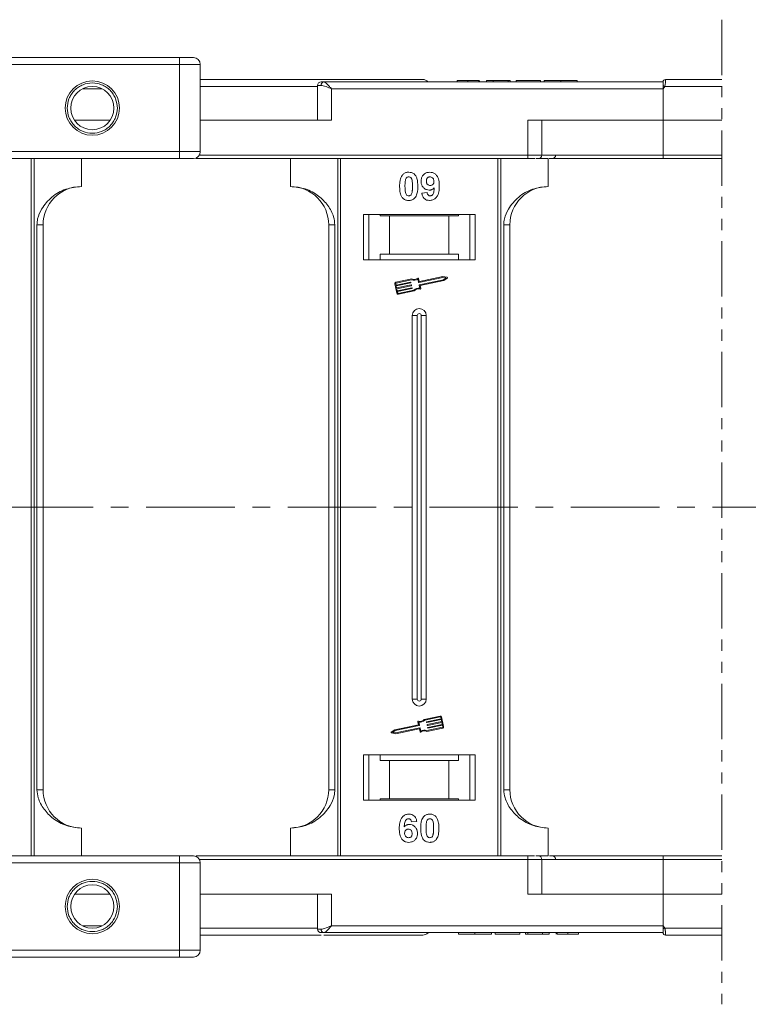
# Model space of a CAD drawing. Header units: millimetres. Extents: x 2205 to 3679, y 833 to 1866.
# Tile 26 of 86: x 3046 to 3151, y 1073 to 1214. Entities that reach past the tile are written whole.
import ezdxf

# ---------------------------------------------------------------- set-up
doc = ezdxf.new("R2010")
doc.units = ezdxf.units.MM
doc.linetypes.add('CENTERX2', pattern=[20.32, 12.7, -2.54, 2.54, -2.54])
doc.linetypes.add('PHANTOM2', pattern=[31.75, 15.875, -3.175, 3.175, -3.175, 3.175, -3.175])

msp = doc.modelspace()

# ---------------------------------------------------------------- linework, layer by layer
at = {"color": 3, "linetype": 'PHANTOM2', "lineweight": 9, "ltscale": 0.5}
msp.add_line((3146.831, 1214.108), (3146.829, 1072.907), dxfattribs=at)
at = {"color": 7, "linetype": 'Continuous', "lineweight": 15}
for p, q in [((3068.967, 1208.683), (3016.426, 1208.683)), ((3016.426, 1207.683), (3068.967, 1207.683)), ((3068.967, 1208.683), (3068.967, 1207.683)), ((3068.967, 1207.683), (3068.967, 1195.183)), ((3071.967, 1207.683), (3068.967, 1207.683)), ((3071.967, 1195.183), (3071.967, 1207.683)), ((3088.808, 1204.533), (3071.967, 1204.533)), ((3088.808, 1204.683), (3088.808, 1199.683)), ((3089.317, 1204.683), (3088.808, 1204.683)), ((3138.396, 1205.183), (3089.69, 1205.183)), ((3108.832, 1205.383), (3108.832, 1205.183)), ((3110.376, 1205.183), (3110.376, 1205.383)), ((3111.928, 1205.183), (3111.928, 1205.383)), ((3112.037, 1205.183), (3112.037, 1205.383)), ((3113.063, 1205.183), (3113.063, 1205.383)), ((3113.063, 1205.383), (3114.024, 1205.383)), ((3114.024, 1205.383), (3114.024, 1205.183)), ((3114.024, 1205.383), (3116.14, 1205.383)), ((3116.14, 1205.383), (3116.14, 1205.183)), ((3116.14, 1205.383), (3116.46, 1205.383)), ((3116.46, 1205.383), (3116.46, 1205.183)), ((3117.293, 1205.183), (3117.293, 1205.383)), ((3117.293, 1205.383), (3120.819, 1205.383)), ((3120.819, 1205.383), (3120.819, 1205.183)), ((3121.332, 1205.383), (3121.332, 1205.183)), ((3123.711, 1205.183), (3123.711, 1205.383)), ((3126.075, 1205.183), (3126.075, 1205.383)), ((3138.396, 1205.181), (3138.396, 1205.183)), ((3138.63, 1204.533), (3138.396, 1204.183)), ((3146.83, 1204.533), (3138.63, 1204.533)), ((3138.746, 1205.533), (3138.746, 1205.533)), ((3055.036, 1204.183), (3057.897, 1204.183)), ((3090.808, 1204.183), (3138.396, 1204.183)), ((3090.808, 1199.683), (3090.808, 1204.183)), ((3138.396, 1204.183), (3138.396, 1199.683)), ((3059.025, 1199.683), (3053.908, 1199.683)), ((3071.967, 1199.683), (3090.808, 1199.683)), ((3118.984, 1199.683), (3118.984, 1194.683)), ((3138.396, 1199.683), (3118.984, 1199.683)), ((3120.984, 1194.683), (3120.984, 1199.683)), ((3138.396, 1194.683), (3138.396, 1199.683)), ((3138.396, 1199.683), (3146.83, 1199.683)), ((3068.967, 1195.183), (2998.53, 1195.183)), ((3068.967, 1195.183), (3068.967, 1194.183)), ((3071.967, 1195.183), (3068.967, 1195.183)), ((3118.984, 1194.683), (3071.833, 1194.683)), ((3118.984, 1194.683), (3118.984, 1194.183)), ((3120.984, 1194.683), (3118.984, 1194.683)), ((3138.396, 1194.683), (3120.984, 1194.683)), ((3146.83, 1194.683), (3138.396, 1194.683)), ((3138.396, 1194.683), (3138.396, 1194.183)), ((2997.411, 1194.183), (3068.967, 1194.183)), ((3047.684, 1194.183), (3047.684, 1144.183)), ((3048.103, 1144.183), (3048.103, 1194.183)), ((3054.896, 1190.183), (3054.896, 1194.183)), ((3071.396, 1194.28), (3071.396, 1194.183)), ((3071.396, 1194.183), (3118.984, 1194.183)), ((3084.896, 1194.183), (3084.896, 1190.183)), ((3091.689, 1194.183), (3091.689, 1144.183)), ((3092.108, 1144.183), (3092.108, 1194.183)), ((3114.684, 1194.183), (3114.684, 1144.183)), ((3115.103, 1144.183), (3115.103, 1194.183)), ((3120.191, 1194.183), (3121.896, 1194.183)), ((3121.896, 1190.183), (3121.896, 1194.183)), ((3138.396, 1194.183), (3146.83, 1194.183)), ((3103.755, 1189.227), (3104.524, 1189.311)), ((3111.396, 1186.183), (3095.396, 1186.183)), ((3095.396, 1186.183), (3095.396, 1179.683)), ((3096.146, 1179.683), (3096.146, 1186.183)), ((3097.782, 1185.983), (3097.782, 1186.183)), ((3109.01, 1186.183), (3109.01, 1185.983)), ((3110.646, 1186.183), (3110.646, 1179.683)), ((3111.396, 1179.683), (3111.396, 1186.183)), ((3048.511, 1184.683), (3048.511, 1144.183)), ((3049.396, 1184.683), (3048.511, 1184.683)), ((3049.396, 1144.183), (3049.396, 1184.683)), ((3090.396, 1184.683), (3091.281, 1184.683)), ((3090.396, 1184.683), (3090.396, 1144.183)), ((3091.281, 1144.183), (3091.281, 1184.683)), ((3097.782, 1185.983), (3099.146, 1185.983)), ((3099.146, 1185.983), (3099.146, 1180.483)), ((3107.646, 1185.983), (3099.146, 1185.983)), ((3107.646, 1180.483), (3107.646, 1185.983)), ((3107.646, 1185.983), (3109.01, 1185.983)), ((3115.511, 1184.683), (3115.511, 1144.183)), ((3116.396, 1184.683), (3115.511, 1184.683)), ((3116.396, 1144.183), (3116.396, 1184.683)), ((3099.146, 1180.483), (3097.782, 1180.483)), ((3097.782, 1180.483), (3097.782, 1179.683)), ((3107.646, 1180.483), (3099.146, 1180.483)), ((3109.01, 1180.483), (3107.646, 1180.483)), ((3109.01, 1179.683), (3109.01, 1180.483)), ((3095.396, 1179.683), (3111.396, 1179.683)), ((3099.899, 1176.246), (3100.191, 1174.867)), ((3100.014, 1176.27), (3100.063, 1176.04)), ((3102.314, 1176.936), (3100.035, 1176.454)), ((3102.302, 1176.813), (3100.06, 1176.339)), ((3100.063, 1176.04), (3102.146, 1176.48)), ((3102.17, 1176.365), (3100.087, 1175.925)), ((3102.18, 1176.457), (3102.192, 1176.4)), ((3103.288, 1176.451), (3103.195, 1176.895)), ((3103.379, 1176.591), (3103.291, 1177.006)), ((3106.785, 1177.16), (3103.323, 1176.429)), ((3103.396, 1176.084), (3106.857, 1176.815)), ((3106.784, 1177.28), (3103.414, 1176.568)), ((3103.506, 1175.987), (3106.905, 1176.705)), ((3107.385, 1177.162), (3106.784, 1177.28)), ((3107.227, 1177.073), (3106.785, 1177.16)), ((3106.857, 1176.815), (3107.227, 1177.073)), ((3106.905, 1176.705), (3107.407, 1177.056)), ((3100.087, 1175.925), (3100.148, 1175.638)), ((3100.148, 1175.638), (3102.23, 1176.078)), ((3102.255, 1175.963), (3100.172, 1175.523)), ((3100.172, 1175.523), (3100.233, 1175.236)), ((3100.233, 1175.236), (3102.315, 1175.676)), ((3102.34, 1175.561), (3100.257, 1175.121)), ((3100.257, 1175.121), (3100.306, 1174.891)), ((3100.375, 1174.846), (3102.618, 1175.319)), ((3100.4, 1174.731), (3102.678, 1175.212)), ((3102.265, 1176.055), (3102.277, 1175.998)), ((3102.35, 1175.653), (3102.362, 1175.596)), ((3103.467, 1175.605), (3103.373, 1176.049)), ((3103.6, 1175.543), (3103.506, 1175.987)), ((3102.396, 1171.683), (3102.396, 1144.183)), ((3102.396, 1171.683), (3103.111, 1171.683)), ((3103.111, 1171.683), (3103.111, 1144.183)), ((3103.681, 1144.183), (3103.681, 1171.683)), ((3104.396, 1171.683), (3103.681, 1171.683)), ((3104.396, 1144.183), (3104.396, 1171.683)), ((3047.684, 1144.183), (3047.684, 1094.183)), ((3048.103, 1094.183), (3048.103, 1144.183)), ((3048.511, 1144.183), (3048.511, 1103.683)), ((3049.396, 1103.683), (3049.396, 1144.183)), ((3090.396, 1144.183), (3090.396, 1103.683)), ((3091.281, 1103.683), (3091.281, 1144.183)), ((3091.689, 1144.183), (3091.689, 1094.183)), ((3092.108, 1094.183), (3092.108, 1144.183)), ((3102.396, 1144.183), (3102.396, 1116.683)), ((3103.111, 1144.183), (3103.111, 1116.683)), ((3103.681, 1116.683), (3103.681, 1144.183)), ((3104.396, 1116.683), (3104.396, 1144.183)), ((3114.684, 1144.183), (3114.684, 1094.183)), ((3115.103, 1094.183), (3115.103, 1144.183)), ((3115.511, 1144.183), (3115.511, 1103.683)), ((3116.396, 1103.683), (3116.396, 1144.183)), ((3103.111, 1116.683), (3102.396, 1116.683)), ((3104.396, 1116.683), (3103.681, 1116.683)), ((3106.392, 1114.249), (3104.114, 1113.768)), ((3106.417, 1114.134), (3104.174, 1113.661)), ((3106.535, 1113.859), (3106.486, 1114.089)), ((3106.893, 1112.735), (3106.601, 1114.113)), ((3103.286, 1112.993), (3099.887, 1112.275)), ((3103.396, 1112.896), (3099.935, 1112.165)), ((3103.192, 1113.437), (3103.286, 1112.993)), ((3103.325, 1113.375), (3103.419, 1112.931)), ((3104.442, 1113.327), (3104.43, 1113.385)), ((3104.452, 1113.419), (3106.535, 1113.859)), ((3106.559, 1113.744), (3104.477, 1113.304)), ((3104.527, 1112.925), (3104.515, 1112.982)), ((3104.537, 1113.017), (3106.62, 1113.457)), ((3106.644, 1113.342), (3104.561, 1112.902)), ((3104.622, 1112.615), (3106.705, 1113.055)), ((3106.729, 1112.94), (3104.646, 1112.5)), ((3106.62, 1113.457), (3106.559, 1113.744)), ((3106.705, 1113.055), (3106.644, 1113.342)), ((3106.778, 1112.71), (3106.729, 1112.94)), ((3099.887, 1112.275), (3099.385, 1111.924)), ((3099.407, 1111.818), (3100.008, 1111.7)), ((3099.935, 1112.165), (3099.565, 1111.907)), ((3099.565, 1111.907), (3100.007, 1111.82)), ((3100.007, 1111.82), (3103.469, 1112.551)), ((3100.008, 1111.7), (3103.378, 1112.412)), ((3103.413, 1112.39), (3103.501, 1111.974)), ((3103.504, 1112.529), (3103.597, 1112.085)), ((3104.478, 1112.044), (3106.757, 1112.526)), ((3104.49, 1112.167), (3106.732, 1112.641)), ((3104.612, 1112.523), (3104.6, 1112.58)), ((3111.396, 1108.683), (3095.396, 1108.683)), ((3095.396, 1108.683), (3095.396, 1102.183)), ((3096.146, 1102.183), (3096.146, 1108.683)), ((3097.782, 1108.683), (3097.782, 1107.883)), ((3109.01, 1107.883), (3109.01, 1108.683)), ((3110.646, 1108.683), (3110.646, 1102.183)), ((3111.396, 1102.183), (3111.396, 1108.683)), ((3097.782, 1107.883), (3099.146, 1107.883)), ((3099.146, 1107.883), (3099.146, 1102.383)), ((3099.146, 1107.883), (3107.646, 1107.883)), ((3107.646, 1102.383), (3107.646, 1107.883)), ((3107.646, 1107.883), (3109.01, 1107.883)), ((3048.511, 1103.683), (3049.396, 1103.683)), ((3090.396, 1103.683), (3091.281, 1103.683)), ((3115.511, 1103.683), (3116.396, 1103.683)), ((3095.396, 1102.183), (3111.396, 1102.183)), ((3099.146, 1102.383), (3097.782, 1102.383)), ((3097.782, 1102.183), (3097.782, 1102.383)), ((3099.146, 1102.383), (3107.646, 1102.383)), ((3109.01, 1102.383), (3107.646, 1102.383)), ((3109.01, 1102.383), (3109.01, 1102.183)), ((3103.037, 1099.139), (3102.268, 1099.055)), ((3054.896, 1098.183), (3054.896, 1094.183)), ((3084.896, 1094.183), (3084.896, 1098.183)), ((3121.896, 1098.183), (3121.896, 1094.183)), ((3068.967, 1094.183), (2997.411, 1094.183)), ((2998.53, 1093.183), (3068.967, 1093.183)), ((3068.967, 1093.183), (3068.967, 1094.183)), ((3068.967, 1093.183), (3068.967, 1080.683)), ((3068.967, 1093.183), (3071.967, 1093.183)), ((3118.984, 1094.183), (3071.396, 1094.183)), ((3071.396, 1094.086), (3071.396, 1094.183)), ((3071.833, 1093.683), (3118.984, 1093.683)), ((3071.967, 1080.683), (3071.967, 1093.183)), ((3118.984, 1093.683), (3118.984, 1094.183)), ((3118.984, 1093.683), (3118.984, 1088.683)), ((3118.984, 1093.683), (3120.984, 1093.683)), ((3120.122, 1094.183), (3121.896, 1094.183)), ((3120.984, 1088.683), (3120.984, 1093.683)), ((3120.984, 1093.683), (3138.396, 1093.683)), ((3138.396, 1093.683), (3138.396, 1094.183)), ((3146.83, 1094.183), (3138.396, 1094.183)), ((3138.396, 1088.683), (3138.396, 1093.683)), ((3138.396, 1093.683), (3146.83, 1093.683)), ((3053.908, 1088.683), (3059.025, 1088.683)), ((3090.808, 1088.683), (3071.967, 1088.683)), ((3088.808, 1088.683), (3088.808, 1083.683)), ((3090.808, 1084.183), (3090.808, 1088.683)), ((3118.984, 1088.683), (3138.396, 1088.683)), ((3138.396, 1088.683), (3138.396, 1084.183)), ((3146.829, 1088.683), (3138.396, 1088.683)), ((3057.897, 1084.183), (3055.036, 1084.183)), ((3071.967, 1083.833), (3088.808, 1083.833)), ((3088.808, 1083.683), (3089.317, 1083.683)), ((3089.69, 1083.183), (3138.396, 1083.183)), ((3138.396, 1084.183), (3090.808, 1084.183)), ((3109.024, 1083.183), (3109.024, 1082.983)), ((3111.389, 1082.983), (3111.389, 1083.183)), ((3113.768, 1083.183), (3113.768, 1082.983)), ((3114.281, 1082.983), (3114.281, 1083.183)), ((3117.806, 1083.183), (3117.806, 1082.983)), ((3118.64, 1083.183), (3118.64, 1082.983)), ((3118.96, 1083.183), (3118.96, 1082.983)), ((3121.075, 1082.983), (3121.075, 1083.183)), ((3122.037, 1083.183), (3122.037, 1082.983)), ((3123.063, 1083.183), (3123.063, 1082.983)), ((3123.172, 1083.183), (3123.172, 1082.983)), ((3124.723, 1083.183), (3124.723, 1082.983)), ((3126.268, 1083.183), (3126.268, 1082.983)), ((3138.396, 1084.183), (3138.63, 1083.833)), ((3138.63, 1083.833), (3146.829, 1083.833)), ((3114.281, 1082.983), (3117.806, 1082.983)), ((3118.64, 1082.983), (3118.96, 1082.983)), ((3118.96, 1082.983), (3121.075, 1082.983)), ((3121.075, 1082.983), (3122.037, 1082.983)), ((3138.746, 1082.833), (3138.746, 1082.833)), ((3068.967, 1080.683), (3016.426, 1080.683)), ((3068.967, 1079.683), (3068.967, 1080.683)), ((3068.967, 1080.683), (3071.967, 1080.683)), ((3016.426, 1079.683), (3068.967, 1079.683))]:
    msp.add_line(p, q, dxfattribs=at)
at = {"color": 1, "linetype": 'CENTERX2', "lineweight": 13}
msp.add_line((3503.62, 1144.183), (2665.537, 1144.183), dxfattribs=at)
at = {"color": 7, "linetype": 'Continuous', "lineweight": 15}
for centre, radius in [((3056.467, 1201.433), 3.9), ((3056.467, 1201.433), 3.1), ((3056.467, 1086.933), 3.9), ((3056.467, 1086.933), 3.1)]:
    msp.add_circle(centre, radius, dxfattribs=at)
for centre, radius, start, end in [((3070.967, 1207.683), 1, 0, 90), ((3089.308, 1204.683), 0.5, 90, 180), ((3089.764, 1204.738), 0.451, 99.5202, 187.08135), ((3103.896, 1204.533), 1, 41.2946, 90), ((3138.746, 1205.183), 0.35, 89.99809, 179.99959), ((3102.852, 1137.606), 75.89, 61.87179, 62.07191), ((3070.967, 1195.183), 1, 270, 0), ((3120.484, 1194.683), 0.5, 270, 0), ((3122.468, 1194.683), 0.5, 270, 0), ((3054.896, 1184.683), 5.5, 90, 180), ((3084.896, 1184.683), 5.5, 0, 90), ((3121.896, 1184.683), 5.5, 90, 180), ((3100.072, 1176.282), 0.176, 101.9297, 191.9297), ((3100.072, 1176.282), 0.0587, 101.9297, 191.9297), ((3102.152, 1176.451), 0.0294, 11.9297, 101.9297), ((3102.164, 1176.394), 0.0294, 281.9297, 11.9297), ((3102.667, 1177.734), 0.99, 248.37041, 302.16635), ((3102.667, 1177.734), 0.873, 246.11204, 307.44471), ((3103.234, 1176.994), 0.0587, 11.9297, 127.44471), ((3103.317, 1176.457), 0.0294, 191.9297, 281.9297), ((3103.408, 1176.597), 0.0294, 191.9297, 281.9297), ((3107.373, 1177.104), 0.0587, 304.95116, 78.90824), ((3100.363, 1174.903), 0.176, 191.9297, 281.9297), ((3100.363, 1174.903), 0.0587, 191.9297, 281.9297), ((3102.237, 1176.049), 0.0294, 11.9297, 101.9297), ((3102.249, 1175.992), 0.0294, 281.9297, 11.9297), ((3102.322, 1175.647), 0.0294, 11.9297, 101.9297), ((3102.334, 1175.589), 0.0294, 281.9297, 11.9297), ((3103.324, 1174.625), 0.99, 81.69305, 135.48899), ((3103.324, 1174.625), 0.873, 76.41469, 137.74736), ((3103.402, 1176.055), 0.0294, 101.9297, 191.9297), ((3103.543, 1175.531), 0.0587, 256.41469, 11.9297), ((3103.396, 1171.683), 1, 0, 180), ((3103.396, 1171.683), 0.285, 0, 180), ((3103.396, 1116.683), 1, 180, 0), ((3103.396, 1116.683), 0.285, 180, 0), ((3106.429, 1114.077), 0.176, 11.9297, 101.9297), ((3106.429, 1114.077), 0.0587, 11.9297, 101.9297), ((3103.249, 1113.449), 0.0587, 76.41469, 191.9297), ((3103.468, 1114.355), 0.873, 256.41469, 317.74736), ((3103.468, 1114.355), 0.99, 261.69305, 315.48899), ((3103.39, 1112.925), 0.0294, 281.9297, 11.9297), ((3104.458, 1113.391), 0.0294, 101.9297, 191.9297), ((3104.47, 1113.333), 0.0294, 191.9297, 281.9297), ((3104.543, 1112.988), 0.0294, 101.9297, 191.9297), ((3104.555, 1112.931), 0.0294, 191.9297, 281.9297), ((3106.72, 1112.698), 0.0587, 281.9297, 11.9297), ((3106.72, 1112.698), 0.176, 281.9297, 11.9297), ((3099.419, 1111.876), 0.0587, 124.95116, 258.90824), ((3103.384, 1112.383), 0.0294, 11.9297, 101.9297), ((3103.475, 1112.523), 0.0294, 11.9297, 101.9297), ((3103.558, 1111.986), 0.0587, 191.9297, 307.44471), ((3104.125, 1111.246), 0.873, 66.11204, 127.44471), ((3104.125, 1111.246), 0.99, 68.37041, 122.16635), ((3104.628, 1112.586), 0.0294, 101.9297, 191.9297), ((3104.64, 1112.529), 0.0294, 191.9297, 281.9297), ((3054.896, 1103.683), 5.5, 180, 270), ((3084.896, 1103.683), 5.5, 270, 0), ((3121.896, 1103.683), 5.5, 180, 270), ((3070.967, 1093.183), 1, 0, 90), ((3120.484, 1093.683), 0.5, 0, 90), ((3122.468, 1093.683), 0.5, 0, 90), ((3089.308, 1083.683), 0.5, 180, 270), ((3089.764, 1083.627), 0.451, 172.91869, 260.47981), ((3103.896, 1083.833), 1, 270, 319.04573), ((3102.852, 1150.76), 75.89, 297.92809, 298.12821), ((3138.746, 1083.183), 0.35, 180.00041, 270.00191), ((3070.967, 1080.683), 1, 270, 0)]:
    msp.add_arc(centre, radius, start, end, dxfattribs=at)
for points, knots in [([(3070.967, 1208.683), (3070.94, 1208.683), (3070.898, 1208.683), (3070.649, 1208.683), (3070.391, 1208.683), (3070.072, 1208.683), (3069.606, 1208.683), (3069.218, 1208.683), (3068.967, 1208.683)], [0, 0, 0, 0, 0.2394429, 0.3698071, 0.5000001, 0.6303641, 0.7605571, 1, 1, 1, 1]), ([(3052.867, 1201.433), (3052.915, 1201.885), (3052.99, 1202.584), (3053.438, 1203.424), (3053.903, 1203.996), (3054.476, 1204.464), (3055.315, 1204.898), (3056.467, 1205.12), (3057.618, 1204.898), (3058.457, 1204.464), (3059.03, 1203.996), (3059.495, 1203.424), (3059.943, 1202.584), (3060.018, 1201.885), (3060.067, 1201.433)], [0, 0, 0, 0, 0.1197215, 0.184837, 0.25, 0.3151155, 0.3802785, 0.5, 0.6197215, 0.684837, 0.75, 0.8151155, 0.8802785, 1, 1, 1, 1]), ([(3103.896, 1205.533), (3103.85, 1205.533), (3103.756, 1205.533), (3102.986, 1205.533), (3101.819, 1205.533), (3100.348, 1205.533), (3098.7, 1205.533), (3096.76, 1205.533), (3093.804, 1205.533), (3090.37, 1205.533), (3086.593, 1205.533), (3083.357, 1205.533), (3079.714, 1205.533), (3075.797, 1205.533), (3073.205, 1205.533), (3071.967, 1205.533)], [0, 0, 0, 0, 0.078067, 0.1585157, 0.2411878, 0.3057888, 0.3703792, 0.4363341, 0.5022783, 0.6340035, 0.6986045, 0.7631949, 0.8458763, 0.9263228, 1, 1, 1, 1]), ([(3090.808, 1204.183), (3090.538, 1204.299), (3090.12, 1204.48), (3089.621, 1204.651), (3089.412, 1204.673), (3089.317, 1204.683)], [0, 0, 0, 0, 0.4984129, 0.772928, 1, 1, 1, 1]), ([(3089.69, 1205.183), (3089.757, 1205.166), (3089.901, 1205.13), (3090.18, 1204.88), (3090.49, 1204.55), (3090.702, 1204.305), (3090.808, 1204.183)], [0, 0, 0, 0, 0.2343588, 0.4982155, 0.7484812, 1, 1, 1, 1]), ([(3110.376, 1205.383), (3110.243, 1205.383), (3109.938, 1205.383), (3109.487, 1205.383), (3109.128, 1205.383), (3108.873, 1205.383), (3108.848, 1205.383), (3108.832, 1205.383)], [0, 0, 0, 0, 0.1552919, 0.3531453, 0.543243, 0.704067, 1, 1, 1, 1]), ([(3111.928, 1205.383), (3111.874, 1205.383), (3111.766, 1205.383), (3111.462, 1205.383), (3110.997, 1205.383), (3110.61, 1205.383), (3110.376, 1205.383)], [0, 0, 0, 0, 0.2064605, 0.4135145, 0.6452106, 1, 1, 1, 1]), ([(3123.711, 1205.383), (3123.577, 1205.383), (3123.174, 1205.383), (3122.513, 1205.383), (3121.892, 1205.383), (3121.467, 1205.383), (3121.341, 1205.383), (3121.334, 1205.383), (3121.332, 1205.383)], [0, 0, 0, 0, 0.1021706, 0.3092201, 0.51365, 0.6922749, 0.9324126, 1, 1, 1, 1]), ([(3126.075, 1205.383), (3126.072, 1205.383), (3126.062, 1205.383), (3125.92, 1205.383), (3125.528, 1205.383), (3124.954, 1205.383), (3124.315, 1205.383), (3123.893, 1205.383), (3123.711, 1205.383)], [0, 0, 0, 0, 0.1018882, 0.3073435, 0.4929627, 0.6786474, 0.8607914, 1, 1, 1, 1]), ([(3138.396, 1204.657), (3138.396, 1204.75), (3138.396, 1204.935), (3138.396, 1205.097), (3138.396, 1205.127), (3138.396, 1205.136)], [0, 0, 0, 0, 0.412717, 0.8254516, 1, 1, 1, 1]), ([(3138.746, 1205.533), (3138.746, 1205.525), (3138.747, 1205.512), (3138.746, 1205.409), (3138.744, 1205.264), (3138.733, 1205.08), (3138.713, 1204.898), (3138.684, 1204.711), (3138.647, 1204.589), (3138.63, 1204.533)], [0, 0, 0, 0, 0.1718456, 0.312445, 0.4991009, 0.6298393, 0.7575038, 0.8890244, 1, 1, 1, 1]), ([(3146.83, 1205.533), (3146.772, 1205.533), (3145.405, 1205.533), (3142.724, 1205.533), (3140.059, 1205.533), (3138.746, 1205.533)], [0.83860985, 0.83860985, 0.83860985, 0.83860985, 0.84218524, 0.92228073, 1, 1, 1, 1]), ([(3060.067, 1201.433), (3060.018, 1200.98), (3059.944, 1200.281), (3059.495, 1199.442), (3059.03, 1198.87), (3058.457, 1198.402), (3057.618, 1197.968), (3056.467, 1197.745), (3055.315, 1197.968), (3054.476, 1198.402), (3053.903, 1198.87), (3053.438, 1199.442), (3052.99, 1200.281), (3052.915, 1200.98), (3052.867, 1201.433)], [0, 0, 0, 0, 0.1197215, 0.184837, 0.25, 0.3151155, 0.3802785, 0.5, 0.6197215, 0.684837, 0.75, 0.8151155, 0.8802785, 1, 1, 1, 1]), ([(3068.967, 1194.183), (3069.218, 1194.183), (3069.606, 1194.183), (3070.072, 1194.183), (3070.391, 1194.183), (3070.649, 1194.183), (3070.898, 1194.183), (3070.94, 1194.183), (3070.967, 1194.183)], [0, 0, 0, 0, 0.2394429, 0.3696359, 0.4999999, 0.6301929, 0.7605571, 1, 1, 1, 1]), ([(3118.984, 1194.183), (3119.128, 1194.183), (3119.42, 1194.183), (3119.783, 1194.183), (3119.952, 1194.183), (3120.016, 1194.183)], [0, 0, 0, 0, 0.3748158, 0.7664972, 1, 1, 1, 1]), ([(3122.044, 1194.183), (3122.432, 1194.183), (3123.772, 1194.183), (3126.519, 1194.183), (3130.244, 1194.183), (3134.33, 1194.183), (3137.055, 1194.183), (3138.396, 1194.183)], [0, 0, 0, 0, 0.0792642, 0.2739294, 0.5229011, 0.7650927, 1, 1, 1, 1]), ([(3100.575, 1190.21), (3100.578, 1190.344), (3100.583, 1190.647), (3100.655, 1191.176), (3100.795, 1191.598), (3100.954, 1191.805), (3100.971, 1191.828)], [0, 0, 0, 0, 0.2367308, 0.5375555, 0.9496679, 1, 1, 1, 1]), ([(3100.971, 1191.828), (3101.016, 1191.878), (3101.106, 1191.98), (3101.275, 1192.095), (3101.463, 1192.178), (3101.633, 1192.217), (3101.774, 1192.232), (3101.847, 1192.233), (3101.883, 1192.234)], [0, 0, 0, 0, 0.1937762, 0.3936, 0.5878635, 0.7889077, 0.894169, 1, 1, 1, 1]), ([(3101.883, 1192.234), (3102.018, 1192.224), (3102.29, 1192.203), (3102.643, 1192.005), (3102.914, 1191.712), (3103.166, 1191.111), (3103.18, 1190.588), (3103.191, 1190.202)], [0, 0, 0, 0, 0.147566, 0.2966882, 0.4312776, 0.580404, 1, 1, 1, 1]), ([(3103.652, 1190.93), (3103.66, 1191.064), (3103.676, 1191.334), (3103.843, 1191.714), (3104.123, 1192.01), (3104.494, 1192.204), (3104.768, 1192.224), (3104.91, 1192.234)], [0, 0, 0, 0, 0.1979267, 0.3977284, 0.5974133, 0.7905838, 1, 1, 1, 1]), ([(3104.91, 1192.234), (3105.046, 1192.223), (3105.317, 1192.202), (3105.678, 1192), (3105.969, 1191.695), (3106.209, 1191.16), (3106.264, 1190.651), (3106.267, 1190.296), (3106.268, 1190.236)], [0, 0, 0, 0, 0.148288, 0.2977445, 0.4437132, 0.6077915, 0.9347078, 1, 1, 1, 1]), ([(3101.345, 1190.21), (3101.345, 1190.277), (3101.346, 1190.41), (3101.352, 1190.591), (3101.362, 1190.752), (3101.376, 1190.893), (3101.395, 1191.035), (3101.419, 1191.128), (3101.43, 1191.175)], [0, 0, 0, 0, 0.2059417, 0.4119594, 0.558149, 0.7045024, 0.8518015, 1, 1, 1, 1]), ([(3101.43, 1191.175), (3101.454, 1191.244), (3101.492, 1191.356), (3101.6, 1191.482), (3101.724, 1191.548), (3101.823, 1191.565), (3101.877, 1191.567), (3101.883, 1191.567)], [0, 0, 0, 0, 0.3348035, 0.5425606, 0.750382, 0.9707212, 1, 1, 1, 1]), ([(3101.883, 1191.567), (3101.94, 1191.562), (3102.042, 1191.552), (3102.174, 1191.475), (3102.287, 1191.328), (3102.383, 1191.053), (3102.417, 1190.661), (3102.42, 1190.361), (3102.422, 1190.21)], [0, 0, 0, 0, 0.10461361, 0.18881412, 0.27351189, 0.44412695, 0.71948087, 1, 1, 1, 1]), ([(3104.834, 1189.67), (3104.699, 1189.682), (3104.426, 1189.707), (3104.076, 1189.923), (3103.808, 1190.229), (3103.67, 1190.583), (3103.658, 1190.825), (3103.652, 1190.93)], [0, 0, 0, 0, 0.2101886, 0.4217733, 0.6236035, 0.8370344, 1, 1, 1, 1]), ([(3104.422, 1190.969), (3104.426, 1191.055), (3104.432, 1191.194), (3104.507, 1191.373), (3104.616, 1191.48), (3104.759, 1191.554), (3104.866, 1191.563), (3104.926, 1191.567)], [0, 0, 0, 0, 0.2913202, 0.4655393, 0.6416315, 0.798664, 1, 1, 1, 1]), ([(3104.964, 1190.337), (3104.896, 1190.342), (3104.771, 1190.353), (3104.607, 1190.447), (3104.496, 1190.578), (3104.431, 1190.759), (3104.425, 1190.891), (3104.422, 1190.969)], [0, 0, 0, 0, 0.2139369, 0.3980753, 0.58309068, 0.75166574, 1, 1, 1, 1]), ([(3104.926, 1191.567), (3104.993, 1191.56), (3105.13, 1191.546), (3105.305, 1191.429), (3105.433, 1191.271), (3105.49, 1191.088), (3105.496, 1190.968), (3105.499, 1190.912)], [0, 0, 0, 0, 0.20795454, 0.42040568, 0.62731968, 0.82770747, 1, 1, 1, 1]), ([(3105.499, 1190.912), (3105.494, 1190.832), (3105.486, 1190.699), (3105.4, 1190.531), (3105.28, 1190.421), (3105.13, 1190.347), (3105.02, 1190.34), (3104.964, 1190.337)], [0, 0, 0, 0, 0.2673945, 0.4472142, 0.6271221, 0.8130653, 1, 1, 1, 1]), ([(3054.896, 1190.183), (3054.136, 1190.106), (3052.616, 1189.954), (3050.594, 1188.764), (3049.262, 1187.213), (3048.602, 1185.769), (3048.535, 1184.977), (3048.511, 1184.683)], [0, 0, 0, 0, 0.2490962, 0.4982428, 0.745205, 0.90541, 1, 1, 1, 1]), ([(3091.281, 1184.683), (3091.238, 1185.073), (3091.127, 1186.072), (3090.303, 1187.526), (3088.933, 1188.939), (3087.068, 1189.976), (3085.617, 1190.114), (3084.896, 1190.183)], [0, 0, 0, 0, 0.1257134, 0.3212757, 0.5244662, 0.763484, 1, 1, 1, 1]), ([(3100.968, 1188.594), (3100.929, 1188.648), (3100.849, 1188.758), (3100.741, 1188.995), (3100.651, 1189.302), (3100.601, 1189.639), (3100.579, 1189.943), (3100.577, 1190.121), (3100.575, 1190.21)], [0, 0, 0, 0, 0.11844057, 0.2393457, 0.45959323, 0.68492476, 0.84223987, 1, 1, 1, 1]), ([(3101.883, 1188.849), (3101.815, 1188.858), (3101.705, 1188.871), (3101.577, 1188.959), (3101.472, 1189.112), (3101.38, 1189.386), (3101.351, 1189.776), (3101.347, 1190.065), (3101.345, 1190.21)], [0, 0, 0, 0, 0.12537017, 0.20229032, 0.27917881, 0.46475759, 0.73058183, 1, 1, 1, 1]), ([(3102.336, 1189.242), (3102.312, 1189.173), (3102.275, 1189.061), (3102.167, 1188.936), (3102.045, 1188.87), (3101.946, 1188.852), (3101.892, 1188.85), (3101.883, 1188.849)], [0, 0, 0, 0, 0.3336776, 0.5404125, 0.7472639, 0.9612091, 1, 1, 1, 1]), ([(3102.422, 1190.21), (3102.421, 1190.143), (3102.42, 1190.01), (3102.414, 1189.829), (3102.404, 1189.667), (3102.39, 1189.525), (3102.372, 1189.382), (3102.348, 1189.289), (3102.336, 1189.242)], [0, 0, 0, 0, 0.2052705, 0.4106164, 0.5571497, 0.7038442, 0.8514711, 1, 1, 1, 1]), ([(3103.191, 1190.202), (3103.189, 1190.068), (3103.183, 1189.765), (3103.113, 1189.247), (3102.974, 1188.827), (3102.818, 1188.619), (3102.795, 1188.589)], [0, 0, 0, 0, 0.2372812, 0.5385907, 0.9326774, 1, 1, 1, 1]), ([(3104.853, 1188.183), (3104.717, 1188.194), (3104.471, 1188.214), (3104.158, 1188.396), (3103.915, 1188.676), (3103.801, 1188.973), (3103.765, 1189.173), (3103.755, 1189.227)], [0, 0, 0, 0, 0.2427882, 0.4388655, 0.6348012, 0.9009361, 1, 1, 1, 1]), ([(3104.524, 1189.311), (3104.538, 1189.231), (3104.558, 1189.108), (3104.648, 1188.964), (3104.753, 1188.886), (3104.86, 1188.853), (3104.926, 1188.851), (3104.951, 1188.849)], [0, 0, 0, 0, 0.3447142, 0.5290593, 0.7142089, 0.8921959, 1, 1, 1, 1]), ([(3105.557, 1190.005), (3105.511, 1189.956), (3105.417, 1189.857), (3105.27, 1189.768), (3105.143, 1189.717), (3105.044, 1189.689), (3104.941, 1189.674), (3104.87, 1189.671), (3104.834, 1189.67)], [0, 0, 0, 0, 0.2434912, 0.4962659, 0.6182099, 0.7417038, 0.8701584, 1, 1, 1, 1]), ([(3106.268, 1190.236), (3106.265, 1190.103), (3106.256, 1189.702), (3106.166, 1189.146), (3105.887, 1188.637), (3105.541, 1188.335), (3105.171, 1188.197), (3104.937, 1188.187), (3104.853, 1188.183)], [0, 0, 0, 0, 0.14233715, 0.4291269, 0.58994334, 0.75120549, 0.90989458, 1, 1, 1, 1]), ([(3104.951, 1188.849), (3105.005, 1188.855), (3105.114, 1188.866), (3105.265, 1188.965), (3105.406, 1189.135), (3105.516, 1189.496), (3105.54, 1189.798), (3105.557, 1190.005)], [0, 0, 0, 0, 0.1120155, 0.2243547, 0.3677679, 0.565827, 1, 1, 1, 1]), ([(3121.896, 1190.183), (3121.136, 1190.106), (3119.616, 1189.954), (3117.594, 1188.764), (3116.262, 1187.213), (3115.602, 1185.769), (3115.535, 1184.977), (3115.511, 1184.683)], [0, 0, 0, 0, 0.2490962, 0.4982428, 0.745205, 0.90541, 1, 1, 1, 1]), ([(3101.883, 1188.183), (3101.816, 1188.185), (3101.682, 1188.19), (3101.484, 1188.233), (3101.293, 1188.311), (3101.148, 1188.41), (3101.041, 1188.508), (3100.993, 1188.565), (3100.968, 1188.594)], [0, 0, 0, 0, 0.1926347, 0.388697, 0.5820148, 0.7830443, 0.8909593, 1, 1, 1, 1]), ([(3102.795, 1188.589), (3102.751, 1188.539), (3102.661, 1188.437), (3102.492, 1188.321), (3102.303, 1188.238), (3102.134, 1188.2), (3101.992, 1188.185), (3101.92, 1188.184), (3101.883, 1188.183)], [0, 0, 0, 0, 0.1937693, 0.3935642, 0.587886, 0.7891312, 0.8942826, 1, 1, 1, 1]), ([(3048.511, 1103.683), (3048.554, 1103.292), (3048.665, 1102.293), (3049.489, 1100.839), (3050.859, 1099.426), (3052.724, 1098.39), (3054.175, 1098.251), (3054.896, 1098.183)], [0, 0, 0, 0, 0.1257134, 0.3212757, 0.5244662, 0.763484, 1, 1, 1, 1]), ([(3084.896, 1098.183), (3085.656, 1098.259), (3087.176, 1098.412), (3089.198, 1099.602), (3090.53, 1101.152), (3091.19, 1102.596), (3091.257, 1103.389), (3091.281, 1103.683)], [0, 0, 0, 0, 0.24909619, 0.49824278, 0.74520496, 0.90540997, 1, 1, 1, 1]), ([(3115.511, 1103.683), (3115.554, 1103.292), (3115.665, 1102.293), (3116.489, 1100.839), (3117.859, 1099.426), (3119.724, 1098.39), (3121.175, 1098.251), (3121.896, 1098.183)], [0, 0, 0, 0, 0.1257134, 0.3212757, 0.5244662, 0.763484, 1, 1, 1, 1]), ([(3100.524, 1098.129), (3100.527, 1098.262), (3100.536, 1098.664), (3100.626, 1099.22), (3100.905, 1099.728), (3101.251, 1100.031), (3101.621, 1100.168), (3101.855, 1100.179), (3101.939, 1100.183)], [0, 0, 0, 0, 0.1423372, 0.4291269, 0.5899433, 0.7512055, 0.9098946, 1, 1, 1, 1]), ([(3101.939, 1100.183), (3102.075, 1100.172), (3102.321, 1100.153), (3102.634, 1099.969), (3102.875, 1099.692), (3102.991, 1099.395), (3103.027, 1099.196), (3103.037, 1099.139)], [0, 0, 0, 0, 0.2426908, 0.4390024, 0.635006, 0.8950587, 1, 1, 1, 1]), ([(3103.997, 1099.776), (3104.041, 1099.827), (3104.131, 1099.929), (3104.3, 1100.044), (3104.489, 1100.127), (3104.658, 1100.165), (3104.8, 1100.18), (3104.872, 1100.182), (3104.909, 1100.183)], [0, 0, 0, 0, 0.1937762, 0.3936, 0.5878635, 0.7889077, 0.894169, 1, 1, 1, 1]), ([(3104.909, 1100.183), (3104.976, 1100.181), (3105.11, 1100.176), (3105.308, 1100.132), (3105.499, 1100.055), (3105.644, 1099.956), (3105.751, 1099.858), (3105.799, 1099.8), (3105.824, 1099.772)], [0, 0, 0, 0, 0.1926273, 0.3886837, 0.5820134, 0.7832006, 0.8910383, 1, 1, 1, 1]), ([(3101.841, 1099.516), (3101.787, 1099.511), (3101.678, 1099.5), (3101.526, 1099.4), (3101.384, 1099.228), (3101.276, 1098.866), (3101.252, 1098.565), (3101.235, 1098.361)], [0, 0, 0, 0, 0.1120492, 0.2243802, 0.3701146, 0.5702758, 1, 1, 1, 1]), ([(3101.235, 1098.361), (3101.281, 1098.409), (3101.376, 1098.507), (3101.521, 1098.598), (3101.648, 1098.648), (3101.747, 1098.676), (3101.851, 1098.692), (3101.922, 1098.694), (3101.958, 1098.696)], [0, 0, 0, 0, 0.2436536, 0.4957602, 0.6178923, 0.7415029, 0.8700251, 1, 1, 1, 1]), ([(3102.268, 1099.055), (3102.255, 1099.132), (3102.236, 1099.254), (3102.145, 1099.398), (3102.04, 1099.479), (3101.932, 1099.512), (3101.866, 1099.515), (3101.841, 1099.516)], [0, 0, 0, 0, 0.33384, 0.5245467, 0.7163724, 0.8918244, 1, 1, 1, 1]), ([(3101.958, 1098.696), (3102.093, 1098.683), (3102.366, 1098.658), (3102.714, 1098.443), (3102.98, 1098.141), (3103.121, 1097.788), (3103.134, 1097.544), (3103.14, 1097.436)], [0, 0, 0, 0, 0.2102159, 0.4219747, 0.6200164, 0.8310369, 1, 1, 1, 1]), ([(3103.601, 1098.164), (3103.603, 1098.297), (3103.608, 1098.6), (3103.681, 1099.128), (3103.822, 1099.548), (3103.98, 1099.754), (3103.997, 1099.776)], [0, 0, 0, 0, 0.2373811, 0.5389182, 0.9490817, 1, 1, 1, 1]), ([(3104.37, 1098.156), (3104.371, 1098.222), (3104.372, 1098.356), (3104.378, 1098.536), (3104.388, 1098.698), (3104.402, 1098.841), (3104.42, 1098.983), (3104.444, 1099.077), (3104.456, 1099.123)], [0, 0, 0, 0, 0.20527, 0.4106157, 0.5571475, 0.7038444, 0.8514751, 1, 1, 1, 1]), ([(3104.456, 1099.123), (3104.48, 1099.193), (3104.518, 1099.305), (3104.626, 1099.43), (3104.75, 1099.497), (3104.849, 1099.513), (3104.902, 1099.516), (3104.909, 1099.516)], [0, 0, 0, 0, 0.3348035, 0.5425606, 0.750382, 0.9707212, 1, 1, 1, 1]), ([(3104.909, 1099.516), (3104.966, 1099.51), (3105.067, 1099.5), (3105.196, 1099.425), (3105.306, 1099.285), (3105.406, 1099.014), (3105.442, 1098.617), (3105.446, 1098.311), (3105.447, 1098.156)], [0, 0, 0, 0, 0.1056461, 0.1862213, 0.267042, 0.4315406, 0.7127076, 1, 1, 1, 1]), ([(3105.824, 1099.772), (3105.863, 1099.717), (3105.943, 1099.608), (3106.048, 1099.376), (3106.138, 1099.081), (3106.188, 1098.749), (3106.213, 1098.44), (3106.215, 1098.25), (3106.216, 1098.156)], [0, 0, 0, 0, 0.11843199, 0.23932891, 0.44943356, 0.66417845, 0.83182006, 1, 1, 1, 1]), ([(3101.882, 1096.131), (3101.746, 1096.142), (3101.475, 1096.163), (3101.115, 1096.364), (3100.823, 1096.669), (3100.583, 1097.205), (3100.528, 1097.716), (3100.525, 1098.071), (3100.524, 1098.129)], [0, 0, 0, 0, 0.1482689, 0.2976473, 0.4424214, 0.6078512, 0.9356585, 1, 1, 1, 1]), ([(3101.293, 1097.454), (3101.298, 1097.536), (3101.306, 1097.672), (3101.397, 1097.842), (3101.52, 1097.95), (3101.668, 1098.019), (3101.776, 1098.026), (3101.828, 1098.029)], [0, 0, 0, 0, 0.2767209, 0.4568705, 0.6370074, 0.8240683, 1, 1, 1, 1]), ([(3101.866, 1096.798), (3101.799, 1096.805), (3101.662, 1096.82), (3101.486, 1096.936), (3101.36, 1097.094), (3101.302, 1097.276), (3101.296, 1097.396), (3101.293, 1097.454)], [0, 0, 0, 0, 0.2079047, 0.4199807, 0.6306256, 0.821735, 1, 1, 1, 1]), ([(3101.828, 1098.029), (3101.896, 1098.024), (3102.021, 1098.014), (3102.181, 1097.919), (3102.3, 1097.784), (3102.362, 1097.6), (3102.368, 1097.467), (3102.37, 1097.397)], [0, 0, 0, 0, 0.2137567, 0.3949441, 0.5765849, 0.7773109, 1, 1, 1, 1]), ([(3102.37, 1097.397), (3102.366, 1097.311), (3102.36, 1097.173), (3102.287, 1096.994), (3102.176, 1096.885), (3102.032, 1096.811), (3101.925, 1096.803), (3101.866, 1096.798)], [0, 0, 0, 0, 0.28869741, 0.46355259, 0.63994173, 0.80180841, 1, 1, 1, 1]), ([(3103.14, 1097.436), (3103.132, 1097.302), (3103.116, 1097.032), (3102.951, 1096.65), (3102.665, 1096.351), (3102.292, 1096.16), (3102.019, 1096.141), (3101.882, 1096.131)], [0, 0, 0, 0, 0.1978309, 0.3972998, 0.5989102, 0.7987412, 1, 1, 1, 1]), ([(3104.909, 1096.131), (3104.774, 1096.142), (3104.502, 1096.162), (3104.148, 1096.36), (3103.86, 1096.674), (3103.627, 1097.285), (3103.611, 1097.805), (3103.601, 1098.164)], [0, 0, 0, 0, 0.1475277, 0.2965695, 0.43214, 0.6087374, 1, 1, 1, 1]), ([(3104.909, 1096.798), (3104.841, 1096.806), (3104.731, 1096.819), (3104.602, 1096.905), (3104.499, 1097.056), (3104.406, 1097.328), (3104.376, 1097.718), (3104.372, 1098.009), (3104.37, 1098.156)], [0, 0, 0, 0, 0.125351, 0.2021974, 0.2791824, 0.4597421, 0.727968, 1, 1, 1, 1]), ([(3105.362, 1097.191), (3105.338, 1097.122), (3105.3, 1097.01), (3105.193, 1096.885), (3105.071, 1096.819), (3104.972, 1096.801), (3104.917, 1096.798), (3104.909, 1096.798)], [0, 0, 0, 0, 0.3336776, 0.5404125, 0.7472639, 0.9612091, 1, 1, 1, 1]), ([(3105.447, 1098.156), (3105.447, 1098.089), (3105.446, 1097.955), (3105.44, 1097.775), (3105.43, 1097.614), (3105.416, 1097.472), (3105.397, 1097.33), (3105.373, 1097.237), (3105.362, 1097.191)], [0, 0, 0, 0, 0.2059417, 0.4119594, 0.558149, 0.7045024, 0.8518015, 1, 1, 1, 1]), ([(3106.216, 1098.156), (3106.214, 1098.022), (3106.209, 1097.719), (3106.139, 1097.198), (3106.001, 1096.776), (3105.843, 1096.568), (3105.821, 1096.538)], [0, 0, 0, 0, 0.23662863, 0.5373614, 0.93298636, 1, 1, 1, 1]), ([(3105.821, 1096.538), (3105.776, 1096.488), (3105.686, 1096.386), (3105.517, 1096.27), (3105.329, 1096.187), (3105.159, 1096.149), (3105.018, 1096.134), (3104.945, 1096.132), (3104.909, 1096.131)], [0, 0, 0, 0, 0.1937693, 0.3935642, 0.587886, 0.7891312, 0.8942826, 1, 1, 1, 1]), ([(3070.967, 1094.183), (3070.94, 1094.183), (3070.898, 1094.183), (3070.649, 1094.183), (3070.391, 1094.183), (3070.073, 1094.183), (3069.606, 1094.183), (3069.218, 1094.183), (3068.967, 1094.183)], [0, 0, 0, 0, 0.2394429, 0.3696359, 0.4999999, 0.6301929, 0.7605571, 1, 1, 1, 1]), ([(3119.947, 1094.183), (3119.905, 1094.183), (3119.756, 1094.183), (3119.42, 1094.183), (3119.127, 1094.183), (3118.984, 1094.183)], [0, 0, 0, 0, 0.1658977, 0.5921255, 1, 1, 1, 1]), ([(3138.396, 1094.183), (3137.055, 1094.183), (3134.331, 1094.183), (3130.244, 1094.183), (3126.519, 1094.183), (3123.782, 1094.183), (3122.45, 1094.183), (3122.071, 1094.183)], [0, 0, 0, 0, 0.2353273, 0.4779526, 0.7274114, 0.9224054, 1, 1, 1, 1]), ([(3052.867, 1086.933), (3052.915, 1087.385), (3052.99, 1088.084), (3053.438, 1088.924), (3053.903, 1089.496), (3054.476, 1089.964), (3055.315, 1090.398), (3056.467, 1090.62), (3057.618, 1090.398), (3058.457, 1089.964), (3059.03, 1089.496), (3059.495, 1088.924), (3059.943, 1088.084), (3060.018, 1087.385), (3060.067, 1086.933)], [0, 0, 0, 0, 0.1197215, 0.184837, 0.25, 0.3151155, 0.3802785, 0.5, 0.6197215, 0.684837, 0.75, 0.8151155, 0.8802785, 1, 1, 1, 1]), ([(3060.067, 1086.933), (3060.018, 1086.48), (3059.944, 1085.781), (3059.495, 1084.942), (3059.03, 1084.37), (3058.457, 1083.902), (3057.618, 1083.468), (3056.467, 1083.245), (3055.315, 1083.468), (3054.476, 1083.902), (3053.903, 1084.37), (3053.438, 1084.942), (3052.99, 1085.781), (3052.915, 1086.48), (3052.867, 1086.933)], [0, 0, 0, 0, 0.1197215, 0.184837, 0.25, 0.3151155, 0.3802785, 0.5, 0.6197215, 0.684837, 0.75, 0.8151155, 0.8802785, 1, 1, 1, 1]), ([(3089.317, 1083.683), (3089.412, 1083.693), (3089.621, 1083.714), (3090.12, 1083.886), (3090.538, 1084.066), (3090.808, 1084.183)], [0, 0, 0, 0, 0.2270634, 0.5015869, 1, 1, 1, 1]), ([(3090.808, 1084.183), (3090.702, 1084.06), (3090.49, 1083.815), (3090.18, 1083.485), (3089.901, 1083.235), (3089.757, 1083.2), (3089.69, 1083.183)], [0, 0, 0, 0, 0.2515188, 0.5017844, 0.7656323, 1, 1, 1, 1]), ([(3138.396, 1083.183), (3138.396, 1083.194), (3138.396, 1083.216), (3138.396, 1083.388), (3138.396, 1083.573), (3138.396, 1083.69), (3138.396, 1083.708)], [0, 0, 0, 0, 0.3133566, 0.6267132, 0.9400698, 1, 1, 1, 1]), ([(3138.63, 1083.833), (3138.647, 1083.776), (3138.684, 1083.653), (3138.713, 1083.467), (3138.733, 1083.285), (3138.744, 1083.102), (3138.746, 1082.956), (3138.747, 1082.853), (3138.746, 1082.84), (3138.746, 1082.833)], [0, 0, 0, 0, 0.1119973, 0.2448439, 0.3691679, 0.5008987, 0.6875333, 0.8281382, 1, 1, 1, 1]), ([(3071.967, 1082.833), (3073.206, 1082.833), (3075.797, 1082.833), (3079.715, 1082.833), (3083.354, 1082.833), (3086.579, 1082.833), (3088.403, 1082.833), (3089.305, 1082.833)], [0, 0, 0, 0, 0.2021299, 0.4228299, 0.6496225, 0.8268409, 1, 1, 1, 1]), ([(3089.692, 1082.833), (3090.488, 1082.833), (3092.189, 1082.833), (3095.352, 1082.833), (3098.147, 1082.833), (3100.348, 1082.833), (3101.82, 1082.833), (3102.986, 1082.833), (3103.756, 1082.833), (3103.85, 1082.833), (3103.896, 1082.833)], [0, 0, 0, 0, 0.0926101, 0.1979481, 0.4083634, 0.5115557, 0.6147313, 0.7468049, 0.8753124, 1, 1, 1, 1]), ([(3109.024, 1082.983), (3109.028, 1082.983), (3109.038, 1082.983), (3109.18, 1082.983), (3109.572, 1082.983), (3110.145, 1082.983), (3110.785, 1082.983), (3111.206, 1082.983), (3111.389, 1082.983)], [0, 0, 0, 0, 0.1018882, 0.3073435, 0.4929627, 0.6786474, 0.8607914, 1, 1, 1, 1]), ([(3111.389, 1082.983), (3111.522, 1082.983), (3111.926, 1082.983), (3112.586, 1082.983), (3113.208, 1082.983), (3113.633, 1082.983), (3113.758, 1082.983), (3113.766, 1082.983), (3113.768, 1082.983)], [0, 0, 0, 0, 0.1021706, 0.3092201, 0.51365, 0.6922749, 0.9324126, 1, 1, 1, 1]), ([(3123.172, 1082.983), (3123.226, 1082.983), (3123.334, 1082.983), (3123.638, 1082.983), (3124.103, 1082.983), (3124.489, 1082.983), (3124.723, 1082.983)], [0, 0, 0, 0, 0.2064605, 0.4135145, 0.6452106, 1, 1, 1, 1]), ([(3124.723, 1082.983), (3124.857, 1082.983), (3125.161, 1082.983), (3125.613, 1082.983), (3125.972, 1082.983), (3126.226, 1082.983), (3126.251, 1082.983), (3126.268, 1082.983)], [0, 0, 0, 0, 0.1552919, 0.3531453, 0.543243, 0.704067, 1, 1, 1, 1]), ([(3138.746, 1082.833), (3140.059, 1082.833), (3142.725, 1082.833), (3145.405, 1082.833), (3146.772, 1082.833), (3146.829, 1082.833)], [0, 0, 0, 0, 0.07772396, 0.15782403, 0.16137013, 0.16137013, 0.16137013, 0.16137013]), ([(3068.967, 1079.683), (3069.218, 1079.683), (3069.606, 1079.683), (3070.073, 1079.683), (3070.391, 1079.683), (3070.649, 1079.683), (3070.898, 1079.683), (3070.94, 1079.683), (3070.967, 1079.683)], [0, 0, 0, 0, 0.2394429, 0.3698071, 0.5000001, 0.6303641, 0.7605571, 1, 1, 1, 1])]:
    msp.add_open_spline(points, degree=3, knots=knots, dxfattribs=at)
for points in [[(3089.308, 1205.183), (3089.325, 1205.183), (3089.36, 1205.183), (3089.58, 1205.183), (3089.69, 1205.183)], [(3138.396, 1204.183), (3138.396, 1204.266), (3138.396, 1204.431), (3138.396, 1204.582), (3138.396, 1204.657)], [(3089.69, 1083.183), (3089.58, 1083.183), (3089.36, 1083.183), (3089.325, 1083.183), (3089.308, 1083.183)], [(3138.396, 1083.708), (3138.396, 1083.784), (3138.396, 1083.934), (3138.396, 1084.1), (3138.396, 1084.183)]]:
    msp.add_open_spline(points, degree=3, dxfattribs=at)

doc.saveas('drawing.dxf')
